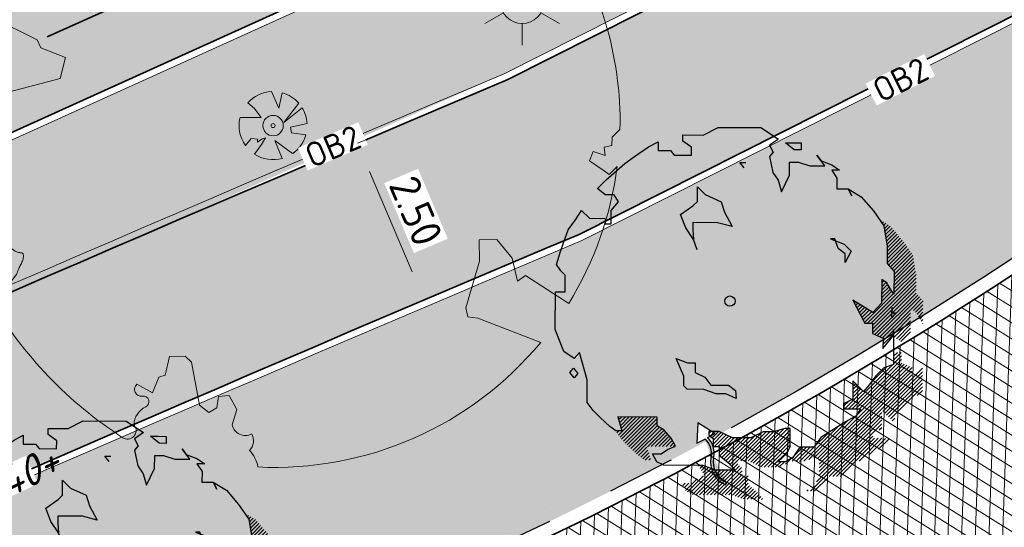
# Model space of a CAD drawing. Header units: metres. Extents: x 195696 to 514079, y 327475 to 328989.
# Tile 80 of 146: x 196008 to 196023, y 327669 to 327677. Entities that reach past the tile are written whole.
import ezdxf
from ezdxf.enums import TextEntityAlignment as Align

# ---------------------------------------------------------------- set-up
doc = ezdxf.new("R2010")
doc.units = ezdxf.units.M
doc.linetypes.add('RI-HWA', pattern=[7.4, 5, -2.4])
doc.linetypes.add('VH-TROTTOIRBAND_180-200', pattern=[20, 10, -2, 2, -2, 2, -2])
for name, color, linetype, lineweight in [('B-WE-GR-BOOM-S', 74, 'Continuous', 18), ('B-WE-OV-ARMATUUR-S-250', 7, 'Continuous', 18), ('bct-bomen', 252, 'Continuous', 9), ('mk-nw-streep 0.10', 7, 'Continuous', 35), ('N-WE-GR-BOOM-S', 74, 'Continuous', 25), ('N-WE-GR-GRAS-A-250', 62, 'Continuous', 18), ('N-WE-RI-HWA_KOLK_INFILTRATIE-S-50', 150, 'Continuous', 25), ('N-WE-RI-HWA_RIOOLLEIDING_PVC_315-G', 150, 'RI-HWA', 35), ('N-WE-VH-GESLOTENVERHARDING-A-200', 252, 'Continuous', 18), ('N-WE-VH-KANTOPSLUITING_OPSLUITBAND-T18', 7, 'Continuous', 18), ('N-WE-VH-KANTOPSLUITING_OPSLUITBAND_100X200-G', 5, 'Continuous', 13), ('N-WE-VH-KANTOPSLUITING_TROTTOIRBAND_180 200_250-G', 6, 'VH-TROTTOIRBAND_180-200', 25), ('N-WE-VH-KANTOPSLUITING_VOORKANTBAND-G', 2, 'Continuous', 35), ('N-WE-VH-KANTVERHARDING-G', 5, 'Continuous', 35), ('N-WE-VH-OPENVERHARDING_BETONSTRAATSTEEN_ROOD-A', 13, 'Continuous', 18), ('N-WE-VH-OPENVERHARDING_STRAATBAKSTEEN_BRUIN-A', 35, 'Continuous', 18), ('N-WE-VH-TEGEL-A', 252, 'Continuous', 18), ('X-XX-AL-M', 6, 'Continuous', 18), ('X-XX-AL-T18', 7, 'Continuous', 18)]:
    doc.layers.add(name, color=color, linetype=linetype, lineweight=lineweight)
doc.styles.add('NLCS-ISO', font='NLCS-ISO.ttf')
doc.styles.add('NLCS-ISO-M200-T18', font='NLCS-ISO.ttf', dxfattribs={"height": 0.36})
doc.styles.add('NLCS-ISO-M250-T18', font='NLCS-ISO.ttf', dxfattribs={"height": 0.45})
doc.styles.add('NLCS-ISO-M250-T18_CURSIEF', font='NLCS-ISO.ttf', dxfattribs={"oblique": 15, "height": 0.45})
doc.styles.get("Standard").update_dxf_attribs({"font": 'arial.ttf'})
doc.dimstyles.new('NLCS-M250-T18-PIJL_L2_H2', dxfattribs={"dimscale": 0.25, "dimtxt": 2.5, "dimasz": 1.8, "dimexe": 2, "dimexo": 2, "dimgap": 0.7, "dimtad": 1, "dimzin": 0, "dimdsep": 46, "dimtxsty": 'NLCS-ISO-M250-T18', "dimcen": 0, "dimdle": 2, "dimclrd": 256, "dimclre": 256, "dimclrt": 7, "dimazin": 0, "dimtfac": 1, "dimtdec": 3, "dimtofl": 0, "dimtmove": 0, "dimatfit": 3, "dimfxl": 2, "dimfxlon": 1, "dimtfillclr": 256, "dimtolj": 1, "dimtzin": 0, "dimlwd": -1, "dimlwe": -1, "dimarcsym": 0})
pattern_1 = [(0, (0, 0), (0.5, 0.5), [0.125, -0.375]), (0, (0.275, 0.3), (0.5, 0.5), [0.125, -0.375]), (90, (0.05, 0.175), (-0.5, 0.5), [0.125, -0.375]), (90, (0.25, 0.35), (-0.5, 0.5), [0.125, -0.375]), (45, (0.1, 0.35), (0, 0.5), [0.125, -0.582106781]), (135, (0.275, 0), (-0.5, 0), [0.125, -0.582106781]), (26.5650512, (0.125, 0.15), (0.5, 2e-10), [0.125, -0.9930339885]), (26.5650512, (0.35, 0.4), (0.5, 2e-10), [0.125, -0.9930339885]), (63.43494882, (0.35, 0), (3e-11, 0.5), [0.125, -0.9930339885]), (63.43494882, (0.125, 0.225), (3e-11, 0.5), [0.125, -0.9930339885]), (63.43494882, (0.3, 0.1), (3e-11, 0.5), [0.125, -0.9930339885]), (116.5650512, (0, 0.275), (-2e-10, 0.5), [0.125, -0.9930339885]), (153.43494882, (0.1, 0.075), (-0.5, 3e-11), [0.125, -0.9930339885])]

# ---------------------------------------------------------------- blocks, each defined once
blk = doc.blocks.new('SGR-BOOM_05')
blk.add_lwpolyline([(0.433, 4.712), (0.441, 4.722), (0.45, 4.731), (0.457, 4.739), (0.465, 4.746), (0.473, 4.754), (0.48, 4.761), (0.487, 4.77), (0.494, 4.779), (0.501, 4.79), (0.508, 4.802), (0.513, 4.817), (0.516, 4.836), (0.517, 4.858), (0.515, 4.885), (0.509, 4.916), (0.475, 5.034, -0.52938), (0.529, 5.099, -0.087139), (2.218, 4.625, -0.372341), (2.284, 4.473), (2.354, 4.119), (2.18, 3.946), (1.992, 3.985), (1.767, 3.817), (1.853, 3.602), (2.086, 3.527), (2.712, 3.671), (2.864, 3.587), (2.85, 3.453), (2.707, 3.365), (2.577, 2.941), (2.743, 2.67), (3.168, 3.347, -0.504641), (3.406, 3.14, 0.331948), (3.544, 2.921, 0.282008), (3.993, 3.004), (3.957, 2.985, -0.512156), (4.163, 2.984, -0.16076), (5.094, -0.056), (4.977, -0.169), (4.976, -0.294), (4.862, -0.315), (4.876, -0.438), (4.698, -0.381), (4.644, -0.519), (4.864, -0.665), (4.933, -0.72), (5.054, -0.599, -0.106371), (4.341, -2.61), (3.705, -2.201), (3.588, -2.282), (3.512, -1.945), (3.286, -1.673), (3.024, -1.676), (3.03, -1.99), (2.83, -2.678), (2.861, -2.809), (3.005, -2.829), (3.93, -3.183, -0.236298), (-0.225, -5.013, 0.159625), (-0.347, -4.77, 0.350802), (-0.315, -4.528, -0.504641), (-0.6, -4.393), (-0.531, -4.17), (-0.647, -3.962), (-0.802, -3.978), (-0.825, -4.144), (-0.942, -4.211), (-1.08, -4.106), (-1.2, -3.475), (-1.291, -3.384), (-1.522, -3.391), (-1.586, -3.665), (-1.68, -3.694), (-1.769, -3.923), (-2.003, -3.798, 0.733583), (-1.918, -3.973, -0.861625), (-1.87, -4.128, 0.279978), (-2.043, -4.393), (-2.036, -4.403, -0.827056), (-2.208, -4.583, -0.116774), (-4.152, -2.556), (-4.114, -2.549), (-4.084, -2.541), (-4.059, -2.531), (-4.039, -2.52), (-4.024, -2.509), (-4.013, -2.498), (-4.004, -2.486), (-3.768, -2.184), (-3.762, -2.173), (-3.758, -2.163), (-3.755, -2.153), (-3.752, -2.143), (-3.748, -2.133), (-3.745, -2.123), (-3.74, -2.111), (-3.735, -2.099), (-3.729, -2.085), (-3.721, -2.071), (-3.713, -2.056), (-3.705, -2.04), (-3.697, -2.024), (-3.689, -2.007), (-3.682, -1.991), (-3.676, -1.975), (-3.671, -1.959), (-3.668, -1.944), (-3.666, -1.929), (-3.665, -1.916), (-3.666, -1.904), (-3.668, -1.893), (-3.671, -1.884), (-3.676, -1.877), (-3.682, -1.872), (-3.69, -1.869), (-3.698, -1.867), (-3.708, -1.866), (-3.718, -1.865), (-3.729, -1.864), (-3.74, -1.863), (-3.752, -1.86), (-3.764, -1.856), (-3.776, -1.85), (-3.788, -1.843), (-3.801, -1.835), (-3.813, -1.826), (-3.826, -1.816), (-3.84, -1.806), (-3.853, -1.796), (-3.866, -1.785), (-3.88, -1.774), (-3.893, -1.762), (-3.907, -1.75), (-4.15, -2.028), (-4.162, -2.015), (-4.173, -2), (-4.183, -1.984), (-4.193, -1.968), (-4.204, -1.951), (-4.219, -1.938), (-4.242, -1.928), (-4.274, -1.924), (-4.319, -1.929), (-4.379, -1.942), (-4.457, -1.967, -0.040997), (-4.791, -1.027), (-4.617, -1.057), (-4.463, -1.156), (-4.38, -1.082), (-4.281, -0.927), (-4.376, -0.782), (-4.323, -0.567), (-4.52, -0.551), (-4.652, -0.423), (-4.892, -0.58, -0.05814), (-4.988, 0.829), (-4.852, 0.802), (-4.298, 0.364), (-4.06, 0.447), (-3.128, 0.693), (-3.049, 1), (-3.409, 1.144), (-3.464, 1.261), (-4.121, 1.584), (-4.136, 1.769), (-4.358, 1.957), (-4.448, 2.14), (-4.297, 2.378), (-3.958, 2.431), (-3.65, 2.633), (-3.646, 2.84), (-3.838, 3.066), (-3.787, 3.162), (-3.863, 3.31, -0.13428), (-1.664, 4.835, -0.541727), (-1.597, 4.783), (-1.608, 4.639), (-1.605, 4.565), (-1.595, 4.508), (-1.579, 4.465), (-1.558, 4.434), (-1.535, 4.41), (-1.511, 4.392), (-1.487, 4.376), (-1.465, 4.359), (-1.446, 4.342), (-1.428, 4.325), (-1.411, 4.309), (-1.395, 4.295), (-1.38, 4.284), (-1.364, 4.276), (-1.347, 4.272), (-1.33, 4.272), (-1.312, 4.277), (-1.292, 4.285), (-1.273, 4.294), (-1.252, 4.305), (-1.232, 4.316), (-1.211, 4.327), (-1.189, 4.336), (-1.168, 4.342), (-1.147, 4.347), (-1.126, 4.35), (-1.105, 4.353), (-1.085, 4.356), (-1.066, 4.36), (-1.048, 4.365), (-1.031, 4.372), (-1.015, 4.382), (-1, 4.394), (-0.986, 4.408), (-0.973, 4.424), (-0.963, 4.324), (-0.94, 4.298), (-0.834, 4.118), (-0.611, 3.996), (-0.927, 4.508), (-0.921, 4.523), (-0.917, 4.539), (-0.915, 4.553), (-0.916, 4.568), (-0.92, 4.583), (-0.927, 4.598), (-0.938, 4.613), (-0.953, 4.629), (-0.972, 4.647), (-0.994, 4.667), (-1.02, 4.691), (-1.05, 4.719), (-1.082, 4.754), (-1.117, 4.795), (-1.199, 4.901, -0.543104), (-1.171, 4.981, -0.046766), (-0.234, 5.117, -0.385168), (-0.182, 5.074), (-0.152, 4.882), (-0.138, 4.822), (-0.121, 4.78), (-0.104, 4.753), (-0.085, 4.737), (-0.066, 4.73), (-0.047, 4.727), (-0.027, 4.726), (-0.009, 4.724), (0.009, 4.72), (0.027, 4.716), (0.044, 4.71), (0.061, 4.704), (0.077, 4.697), (0.093, 4.689), (0.109, 4.682), (0.124, 4.675), (0.139, 4.668), (0.153, 4.66), (0.167, 4.653), (0.18, 4.645), (0.191, 4.638), (0.202, 4.629), (0.211, 4.621), (0.219, 4.611), (0.225, 4.602), (0.231, 4.593), (0.236, 4.584), (0.242, 4.576), (0.247, 4.569), (0.253, 4.564), (0.26, 4.56), (0.269, 4.559), (0.278, 4.56), (0.289, 4.563), (0.3, 4.568), (0.312, 4.574), (0.324, 4.582), (0.336, 4.592), (0.348, 4.603), (0.36, 4.616), (0.371, 4.63), (0.382, 4.644), (0.393, 4.659), (0.404, 4.673), (0.414, 4.687), (0.423, 4.7)], format="xyb", close=True)
blk.add_circle((0, 0), 0.15)
blk = doc.blocks.new('BOOM_3-flat-15-flat-1-flat-1')
at = {"layer": 'bct-bomen', "color": 252, "lineweight": 0}
for p, q in [((0.082, 0.255), (-0.024, 0.499)), ((0.131, 0.483), (0.082, 0.255)), ((-0.373, 0.333), (-0.271, 0.251)), ((0.159, 0.046), (0.377, 0.329)), ((-0.271, 0.251), (-0.177, 0.117)), ((0.426, 0.262), (0.159, 0.046)), ((-0.177, 0.117), (-0.485, 0.121)), ((0.257, -0.021), (0.499, 0.031)), ((0.268, -0.106), (0.257, -0.021)), ((0.481, -0.137), (0.268, -0.106)), ((-0.407, -0.29), (-0.322, -0.19)), ((-0.322, -0.19), (-0.228, -0.199)), ((-0.169, -0.275), (-0.275, -0.417)), ((-0.231, -0.244), (-0.162, -0.195)), ((-0.228, -0.199), (-0.231, -0.244)), ((-0.111, -0.181), (-0.169, -0.275)), ((-0.162, -0.195), (-0.111, -0.181)), ((0.135, -0.481), (0.024, -0.221)), ((0.024, -0.221), (0.287, -0.409)), ((-0.275, -0.417), (-0.275, -0.418))]:
    blk.add_line(p, q, dxfattribs=at)
for major_axis, start_param, end_param in [((-0.354, 0.354), -0.736479, 0.056193), ((0.354, 0.354), 6.215134, 6.804469), ((-0.354, 0.354), 3.989026, 4.478057), ((-0.354, 0.354), 0.541266, 1.405246), ((-0.0212, 0.0212), 3.926991, 10.210176), ((0.354, 0.354), 4.538273, 5.220845), ((-0.354, 0.354), 1.773702, 2.630475)]:
    blk.add_ellipse((0, 0), major_axis=major_axis, ratio=1, start_param=start_param, end_param=end_param, dxfattribs=at)
at = {"layer": 'bct-bomen', "flags": 1}
for tag, p in [('POINTNUMBER', (0, 0)), ('COMMENT', (0, -0.312))]:
    blk.add_attdef(tag, p, '', height=0.25, dxfattribs=at)
blk = doc.blocks.new('Doorsteek water')
h = blk.add_hatch(color=151)
h.dxf.hatch_style = 1
edge = h.paths.add_edge_path()
edge.add_line((-0.025, -0.239), (0.018, -0.239))
edge.add_arc((0.266, -0.137), 0.268, 138.6176, 202.2381, ccw=False)
edge.add_arc((-0.211, 0.27), 0.359, 320.2615, 399.6419)
edge.add_line((0.065, 0.498), (0.034, 0.473))
edge.add_arc((-0.211, 0.27), 0.319, 320.3581, 399.6419, ccw=False)
edge.add_arc((0.266, -0.137), 0.308, 138.7311, 199.2288)
h = blk.add_hatch(color=151)
h.dxf.hatch_style = 1
h.paths.add_polyline_path([(0, -0.498), (0.15, -0.239), (-0.15, -0.239)])
for p, q in [((-0.025, -0.239), (-0.15, -0.239)), ((-0.15, -0.239), (0, -0.498)), ((0, -0.498), (0.15, -0.239)), ((0.15, -0.239), (0.018, -0.239))]:
    blk.add_line(p, q)
blk.add_lwpolyline([(0.065, 0.498), (0.034, 0.473)])
for centre, radius, start, end in [((-0.211, 0.27), 0.319, 320.3581, 39.6419), ((-0.211, 0.27), 0.359, 320.3581, 39.6419), ((0.266, -0.137), 0.308, 138.7311, 199.2288), ((0.266, -0.137), 0.268, 138.7311, 202.2381)]:
    blk.add_arc(centre, radius, start, end)
blk = doc.blocks.new('SGR-BOOM_27')
for p, q in [((-0.788, 4.875), (-0.349, 5.103)), ((-0.349, 5.103), (0.911, 5.094)), ((0.911, 5.094), (1.423, 4.756)), ((-2.39, 4.527), (-2.106, 4.679)), ((-2.106, 4.679), (-2.108, 4.422)), ((-1.381, 4.7), (-1.38, 4.88)), ((-1.126, 4.518), (-1.381, 4.7)), ((-1.38, 4.88), (-0.788, 4.875)), ((1.423, 4.756), (1.164, 4.578)), ((1.883, 4.444), (1.628, 4.651)), ((1.628, 4.651), (1.859, 4.65)), ((1.859, 4.65), (2.091, 4.648)), ((2.091, 4.648), (2.089, 4.442)), ((-2.804, 4.247), (-2.39, 4.527)), ((-2.108, 4.422), (-1.744, 4.419)), ((-1.744, 4.419), (-1.642, 4.29)), ((-1.127, 4.286), (-1.126, 4.518)), ((1.266, 4.371), (1.162, 4.243)), ((1.164, 4.578), (1.266, 4.371)), ((2.089, 4.442), (1.883, 4.444)), ((-3.088, 4.044), (-2.804, 4.247)), ((-1.642, 4.29), (-1.127, 4.286)), ((0.286, 4.07), (0.466, 4.068)), ((0.413, 3.914), (0.286, 4.07)), ((1.162, 4.243), (1.261, 3.78)), ((1.749, 3.699), (1.752, 4.085)), ((1.752, 4.085), (2.009, 4.083)), ((2.009, 4.083), (2.347, 3.977)), ((2.785, 3.974), (2.555, 4.284)), ((2.555, 4.284), (2.68, 4.115)), ((2.68, 4.115), (2.991, 3.998)), ((-3.632, 3.559), (-3.399, 3.763)), ((-3.399, 3.763), (-3.088, 4.044)), ((1.261, 3.78), (1.414, 3.547)), ((2.347, 3.977), (2.785, 3.974)), ((3.221, 3.842), (2.989, 3.844)), ((2.989, 3.844), (3.142, 3.611)), ((2.991, 3.998), (3.221, 3.842)), ((-3.891, 3.304), (-3.632, 3.559)), ((1.414, 3.547), (1.514, 3.212)), ((1.514, 3.212), (1.749, 3.699)), ((3.142, 3.611), (3.14, 3.302)), ((-3.661, 3.122), (-3.891, 3.304)), ((-0.957, 2.922), (-0.954, 3.359)), ((-0.954, 3.359), (-0.724, 3.126)), ((3.14, 3.302), (3.474, 3.3)), ((3.474, 3.3), (3.858, 3.066)), ((3.575, 3.093), (3.474, 3.3)), ((3.474, 3.3), (3.575, 3.093)), ((-3.404, 3.12), (-3.661, 3.122)), ((-3.485, 2.657), (-3.277, 2.913)), ((-3.277, 2.913), (-3.404, 3.12)), ((-1.087, 2.794), (-0.957, 2.922)), ((-0.724, 3.126), (-0.263, 2.916)), ((-0.263, 2.916), (-0.162, 2.607)), ((3.858, 3.066), (4.215, 2.651)), ((-4.541, 2.382), (-4.359, 2.664)), ((-4.359, 2.664), (-4.129, 2.431)), ((-3.487, 2.272), (-3.485, 2.657)), ((-1.449, 2.539), (-1.087, 2.794)), ((-0.162, 2.607), (0.066, 2.189)), ((4.215, 2.651), (4.521, 2.212)), ((-4.749, 2.097), (-4.541, 2.382)), ((-4.129, 2.431), (-3.666, 2.427)), ((-3.666, 2.427), (-3.667, 2.273)), ((-1.298, 2.148), (-1.449, 2.539)), ((4.424, 2.351), (4.439, 2.366)), ((4.468, 2.287), (4.507, 2.325)), ((-4.88, 1.738), (-4.749, 2.097)), ((-3.667, 2.273), (-3.487, 2.272)), ((-1.069, 1.812), (-1.298, 2.148)), ((-1.091, 2.305), (-1.092, 2.095)), ((-1.092, 2.095), (-1.069, 1.812)), ((-0.37, 2.3), (-1.091, 2.305)), ((0.066, 2.189), (-0.37, 2.3)), ((4.51, 2.219), (4.574, 2.284)), ((4.521, 2.212), (4.619, 1.615)), ((4.526, 2.127), (4.642, 2.243)), ((4.543, 2.035), (4.71, 2.201)), ((4.56, 1.943), (4.76, 2.143)), ((4.576, 1.85), (4.81, 2.084)), ((4.593, 1.758), (4.861, 2.026)), ((-4.986, 1.43), (-4.88, 1.738)), ((-0.968, 1.503), (-1.069, 1.812)), ((2.949, 1.833), (3.359, 1.676)), ((3.077, 1.832), (2.949, 1.833)), ((3.178, 1.549), (3.077, 1.832)), ((4.61, 1.666), (4.911, 1.967)), ((4.617, 1.347), (5.062, 1.792)), ((4.618, 1.456), (5.012, 1.85)), ((4.619, 1.566), (4.961, 1.909)), ((3.383, 1.393), (3.178, 1.549)), ((3.359, 1.676), (3.563, 1.469)), ((3.563, 1.469), (3.381, 1.136)), ((4.615, 1.127), (5.152, 1.664)), ((4.619, 1.615), (4.615, 1.101)), ((4.616, 1.237), (5.107, 1.728)), ((4.654, 1.057), (5.197, 1.6)), ((4.704, 0.999), (5.241, 1.536)), ((4.755, 0.941), (5.286, 1.471)), ((-5.091, 1.07), (-4.986, 1.43)), ((3.381, 1.136), (3.383, 1.393)), ((4.806, 0.883), (5.33, 1.407)), ((4.818, 0.677), (5.388, 1.247)), ((4.819, 0.786), (5.373, 1.341)), ((-4.964, 0.889), (-5.091, 1.07)), ((-4.836, 0.76), (-4.964, 0.889)), ((4.615, 1.101), (4.819, 0.868)), ((4.814, 0.238), (5.45, 0.873)), ((4.819, 0.868), (4.814, 0.199)), ((4.815, 0.348), (5.434, 0.967)), ((4.816, 0.457), (5.419, 1.06)), ((4.817, 0.567), (5.404, 1.154)), ((-4.84, 0.271), (-4.836, 0.76)), ((4.041, -0.644), (5.465, 0.78)), ((4.149, -0.645), (5.469, 0.675)), ((4.457, 0.639), (4.452, -0.056)), ((4.611, 0.535), (4.457, 0.639)), ((4.457, 0.533), (4.52, 0.596)), ((4.188, -0.932), (5.467, 0.346)), ((4.189, -0.823), (5.468, 0.456)), ((4.19, -0.713), (5.469, 0.565)), ((4.453, 0.094), (4.713, 0.354)), ((4.454, 0.204), (4.673, 0.423)), ((4.455, 0.314), (4.634, 0.493)), ((4.456, 0.423), (4.585, 0.553)), ((4.712, 0.354), (4.611, 0.535)), ((4.814, 0.199), (4.712, 0.354)), ((-5.131, -0.833), (-5.123, 0.273)), ((-5.123, 0.273), (-4.84, 0.271)), ((3.604, 0.028), (3.959, -0.644)), ((4.193, -0.337), (3.604, 0.028)), ((3.611, 0.014), (3.617, 0.02)), ((3.95, -0.627), (4.799, 0.222)), ((4.25, -0.98), (5.466, 0.237)), ((4.326, -1.013), (5.517, 0.179)), ((4.402, -1.045), (5.568, 0.121)), ((4.452, -0.015), (4.756, 0.288)), ((5.322, -0.234), (5.619, 0.063)), ((5.387, -0.278), (5.67, 0.005)), ((3.649, -0.057), (3.684, -0.022)), ((3.686, -0.128), (3.751, -0.063)), ((3.724, -0.199), (3.818, -0.105)), ((3.762, -0.271), (3.886, -0.147)), ((3.799, -0.342), (3.953, -0.188)), ((3.837, -0.413), (4.02, -0.23)), ((3.875, -0.484), (4.087, -0.271)), ((4.452, -0.056), (4.193, -0.337)), ((4.479, -1.078), (5.308, -0.248)), ((4.76, -0.187), (4.759, -0.341)), ((4.759, -0.341), (4.76, -0.187)), ((5.452, -0.322), (5.669, -0.105)), ((5.495, -0.388), (5.668, -0.214)), ((3.912, -0.555), (4.155, -0.313)), ((4.758, -0.495), (4.759, -0.341)), ((4.862, -0.342), (4.758, -0.495)), ((4.759, -0.341), (4.862, -0.342)), ((4.805, -0.968), (5.306, -0.467)), ((4.806, -0.859), (5.307, -0.358)), ((4.82, -1.062), (5.306, -0.577)), ((5.534, -0.458), (5.668, -0.324)), ((5.574, -0.526), (5.667, -0.434)), ((5.617, -0.592), (5.666, -0.543)), ((-4.879, -1.478), (-5.131, -0.833)), ((3.959, -0.644), (4.191, -0.645)), ((4.191, -0.645), (4.188, -0.954)), ((4.495, -1.17), (4.806, -0.859)), ((4.806, -0.83), (4.799, -1.859)), ((4.805, -1.01), (4.806, -0.83)), ((4.888, -1.104), (5.305, -0.687)), ((4.955, -1.145), (5.304, -0.796)), ((5.66, -0.658), (5.665, -0.653)), ((4.188, -0.954), (4.496, -1.085)), ((4.494, -1.279), (4.805, -0.968)), ((4.494, -1.394), (4.805, -1.01)), ((4.496, -1.085), (4.494, -1.394)), ((5.022, -1.187), (5.303, -0.906)), ((-4.572, -1.686), (-4.879, -1.478)), ((-4.416, -1.507), (-4.572, -1.686)), ((-4.191, -2.31), (-4.416, -1.507)), ((-1.356, -2.203), (-1.584, -1.682)), ((-1.584, -1.682), (-1.25, -1.814)), ((3.588, -3.166), (5.04, -1.714)), ((4.799, -1.846), (5.041, -1.604)), ((4.803, -1.733), (5.027, -1.509)), ((4.806, -1.621), (4.919, -1.508)), ((4.81, -1.508), (4.811, -1.507)), ((-4.703, -2.096), (-4.6, -1.969)), ((-4.6, -1.969), (-4.472, -2.128)), ((-1.25, -1.814), (-1.019, -1.815)), ((-1.019, -1.815), (-1.021, -2.098)), ((2.465, -4.615), (5.196, -1.884)), ((2.579, -4.61), (5.272, -1.917)), ((2.619, -5.006), (5.655, -1.969)), ((2.621, -4.677), (5.347, -1.951)), ((3.48, -3.165), (4.779, -1.866)), ((3.696, -3.167), (5.043, -1.819)), ((3.804, -3.168), (5.119, -1.852)), ((4.133, -2.403), (4.61, -1.926)), ((4.515, -1.96), (4.282, -2.194)), ((4.799, -1.859), (4.515, -1.96)), ((-4.576, -2.256), (-4.703, -2.096)), ((-4.472, -2.128), (-4.576, -2.256)), ((-4.196, -2.979), (-4.191, -2.31)), ((-1.358, -2.486), (-1.356, -2.203)), ((-1.021, -2.098), (-0.739, -2.233)), ((-0.739, -2.233), (-0.56, -2.466)), ((2.62, -4.786), (5.346, -2.061)), ((2.62, -4.896), (5.345, -2.17)), ((4.282, -2.194), (4.1, -2.45)), ((4.494, -3.239), (5.655, -2.079)), ((4.548, -3.294), (5.654, -2.188)), ((4.602, -3.349), (5.653, -2.298)), ((-1.256, -2.59), (-1.358, -2.486)), ((-0.767, -2.593), (-1.256, -2.59)), ((-0.408, -2.724), (-0.767, -2.593)), ((-0.56, -2.466), (-0.046, -2.47)), ((-0.046, -2.47), (0.159, -2.626)), ((3.612, -2.343), (3.608, -2.883)), ((3.608, -2.819), (3.846, -2.581)), ((3.609, -2.709), (3.792, -2.526)), ((3.61, -2.599), (3.738, -2.471)), ((3.611, -2.49), (3.684, -2.416)), ((3.74, -2.473), (3.612, -2.343)), ((3.612, -2.38), (3.63, -2.362)), ((3.918, -2.654), (3.74, -2.473)), ((4.1, -2.45), (3.918, -2.654)), ((4.656, -3.403), (5.652, -2.408)), ((4.711, -3.458), (5.651, -2.517)), ((-0.125, -2.727), (-0.408, -2.724)), ((0.183, -2.858), (-0.125, -2.727)), ((0.159, -2.626), (0.183, -2.858)), ((3.608, -2.883), (3.35, -3.01)), ((3.372, -3.164), (3.9, -2.636)), ((5.503, -2.775), (5.65, -2.627)), ((-4.017, -3.212), (-4.196, -2.979)), ((3.349, -3.078), (3.482, -2.945)), ((3.35, -3.01), (3.349, -3.164)), ((3.349, -3.164), (3.837, -3.168)), ((3.837, -3.168), (3.707, -3.373)), ((-3.813, -3.419), (-4.017, -3.212)), ((-3.532, -3.679), (-3.813, -3.419)), ((-2.137, -3.406), (-3.298, -3.397)), ((-3.298, -3.397), (-3.173, -3.81)), ((-3.295, -3.408), (-3.284, -3.397)), ((-3.275, -3.933), (-2.744, -3.402)), ((-3.27, -3.492), (-3.176, -3.398)), ((-3.244, -3.575), (-3.068, -3.399)), ((-3.228, -3.995), (-2.636, -3.402)), ((-3.219, -3.659), (-2.96, -3.4)), ((-3.193, -3.742), (-2.852, -3.401)), ((-3.181, -4.056), (-2.528, -3.403)), ((-3.129, -4.113), (-2.42, -3.404)), ((-3.075, -4.168), (-2.312, -3.405)), ((-3.021, -4.223), (-2.204, -3.406)), ((-2.967, -4.278), (-2.137, -3.448)), ((-2.139, -3.663), (-2.137, -3.406)), ((2.538, -5.304), (4.462, -3.381)), ((2.618, -5.115), (4.462, -3.271)), ((3.707, -3.373), (3.397, -3.55)), ((4.765, -3.513), (4.844, -3.434)), ((-3.353, -3.809), (-3.532, -3.679)), ((-2.911, -4.33), (-2.138, -3.557)), ((-2.854, -4.383), (-2.136, -3.665)), ((-2.797, -4.435), (-2.07, -3.707)), ((-2.741, -4.487), (-2.003, -3.749)), ((-1.934, -3.793), (-2.139, -3.663)), ((0.609, -4.729), (1.587, -3.752)), ((0.683, -4.764), (1.704, -3.743)), ((1.616, -3.743), (1.281, -3.843)), ((1.771, -3.744), (1.616, -3.743)), ((1.767, -4.284), (1.771, -3.744)), ((2.165, -4.697), (3.166, -3.697)), ((2.321, -4.651), (3.453, -3.518)), ((2.368, -5.583), (4.461, -3.49)), ((3.397, -3.55), (2.673, -4.008)), ((2.91, -5.15), (4.46, -3.6)), ((4.386, -3.783), (4.459, -3.71)), ((-3.173, -3.81), (-3.353, -3.809)), ((-3.323, -3.871), (-3.26, -3.809)), ((-2.421, -4.276), (-1.937, -3.792)), ((-2.311, -4.275), (-1.885, -3.849)), ((-2.201, -4.274), (-1.834, -3.907)), ((-2.091, -4.273), (-1.783, -3.965)), ((-1.981, -4.271), (-1.733, -4.023)), ((-1.73, -4.026), (-1.934, -3.793)), ((-1.603, -4.259), (-1.73, -4.026)), ((-0.623, -3.893), (-0.559, -3.829)), ((-0.622, -3.829), (-0.623, -3.932)), ((-0.623, -3.932), (-0.495, -4.036)), ((-0.313, -3.831), (-0.622, -3.829)), ((-0.584, -3.963), (-0.451, -3.83)), ((-0.524, -4.012), (-0.349, -3.837)), ((-0.495, -4.036), (-0.497, -4.267)), ((-0.496, -4.202), (-0.196, -3.902)), ((-0.495, -4.092), (-0.273, -3.87)), ((-0.453, -4.268), (-0.12, -3.934)), ((-0.345, -4.268), (-0.043, -3.966)), ((-0.318, -4.459), (0.126, -4.015)), ((-0.317, -4.35), (0.034, -3.999)), ((0.071, -4.014), (-0.313, -3.831)), ((-0.295, -4.545), (0.234, -4.015)), ((-0.236, -4.595), (0.343, -4.016)), ((-0.176, -4.644), (0.451, -4.017)), ((-0.117, -4.693), (0.559, -4.018)), ((-0.057, -4.743), (0.721, -3.964)), ((-0.004, -4.798), (0.935, -3.86)), ((0.046, -4.857), (1.061, -3.842)), ((0.611, -4.018), (0.071, -4.014)), ((0.318, -4.693), (1.17, -3.842)), ((0.427, -4.694), (1.278, -3.843)), ((0.535, -4.695), (1.431, -3.798)), ((0.973, -3.841), (0.611, -4.018)), ((0.757, -4.799), (1.77, -3.786)), ((0.831, -4.835), (1.77, -3.895)), ((0.904, -4.87), (1.769, -4.005)), ((1.281, -3.843), (0.973, -3.841)), ((2.673, -4.008), (2.466, -4.289)), ((2.469, -4.284), (2.87, -3.884)), ((3.018, -5.151), (4.2, -3.969)), ((3.126, -5.152), (4.249, -4.028)), ((3.234, -5.153), (4.357, -4.029)), ((3.794, -4.701), (4.465, -4.03)), ((4.09, -4.514), (4.573, -4.031)), ((4.367, -4.346), (4.681, -4.032)), ((-2.684, -4.539), (-2.438, -4.293)), ((-1.871, -4.27), (-1.693, -4.093)), ((-1.835, -4.36), (-1.603, -4.259)), ((-1.761, -4.269), (-1.655, -4.163)), ((-1.651, -4.268), (-1.617, -4.234)), ((-0.497, -4.267), (-0.317, -4.269)), ((-0.317, -4.269), (-0.319, -4.526)), ((1.004, -4.879), (1.768, -4.115)), ((1.112, -4.879), (1.767, -4.224)), ((1.662, -4.489), (1.767, -4.284)), ((1.831, -4.705), (2.248, -4.288)), ((2.05, -4.286), (1.842, -4.593)), ((1.858, -4.569), (2.14, -4.287)), ((1.939, -4.706), (2.356, -4.289)), ((2.047, -4.706), (2.464, -4.289)), ((2.466, -4.289), (2.05, -4.286)), ((-2.622, -4.586), (-2.412, -4.376)), ((-2.558, -4.631), (-2.387, -4.46)), ((-2.491, -4.672), (-2.362, -4.543)), ((-2.383, -4.673), (-2.336, -4.627)), ((-2.278, -4.485), (-2.016, -4.487)), ((-2.146, -4.718), (-2.278, -4.485)), ((-2.016, -4.487), (-1.835, -4.36)), ((-0.319, -4.526), (-0.037, -4.759)), ((1.22, -4.88), (1.715, -4.385)), ((1.403, -4.719), (1.662, -4.489)), ((1.842, -4.593), (1.635, -4.72)), ((1.636, -4.791), (1.821, -4.606)), ((-1.941, -4.822), (-2.146, -4.718)), ((-0.784, -4.831), (-1.941, -4.822)), ((-0.922, -4.845), (-0.907, -4.83)), ((-0.881, -4.913), (-0.799, -4.831)), ((-0.839, -4.98), (-0.715, -4.856)), ((-0.798, -5.048), (-0.635, -4.885)), ((-0.425, -4.962), (-0.784, -4.831)), ((-0.756, -5.115), (-0.556, -4.914)), ((-0.569, -5.69), (0.282, -4.839)), ((-0.461, -5.691), (0.342, -4.888)), ((-0.037, -4.759), (0.141, -4.966)), ((0.097, -4.915), (0.228, -4.784)), ((1.328, -4.881), (1.49, -4.719)), ((1.635, -4.72), (1.403, -4.719)), ((1.436, -4.882), (1.598, -4.72)), ((-1.247, -5.606), (-0.773, -5.132)), ((-1.175, -5.643), (-0.476, -4.944)), ((-1.103, -5.68), (-0.386, -4.963)), ((-1.001, -5.687), (-0.278, -4.963)), ((-0.893, -5.688), (-0.17, -4.964)), ((-0.785, -5.688), (-0.062, -4.965)), ((-0.677, -5.689), (0.046, -4.966)), ((0.141, -4.966), (-0.425, -4.962)), ((-0.353, -5.692), (0.355, -4.983)), ((-0.245, -5.692), (0.355, -5.093)), ((-0.137, -5.693), (0.425, -5.132)), ((-0.029, -5.694), (0.533, -5.132)), ((2.476, -5.584), (2.881, -5.178)), ((-1.426, -5.35), (-1.426, -5.349)), ((-1.387, -5.419), (-1.318, -5.35)), ((-1.348, -5.489), (-1.21, -5.351)), ((-1.309, -5.558), (-0.966, -5.216)), ((0.076, -5.698), (0.533, -5.24)), ((0.156, -5.727), (0.533, -5.35)), ((0.235, -5.756), (0.57, -5.421)), ((0.315, -5.785), (0.63, -5.471)), ((0.399, -5.811), (0.689, -5.52)), ((0.504, -5.814), (0.749, -5.569)), ((0.609, -5.818), (0.808, -5.619)), ((0.715, -5.821), (0.859, -5.676)), ((0.82, -5.825), (0.91, -5.735)), ((2.26, -5.583), (2.301, -5.541)), ((0.925, -5.828), (0.96, -5.793))]:
    blk.add_line(p, q)
blk.add_circle((0, 0), 0.15)
blk = doc.blocks.new('SOV-ARMATUUR-SO')
for p, q in [((0, 1.266), (0, 2.531)), ((-1.096, 0.633), (-2.192, 1.266)), ((1.096, 0.633), (2.192, 1.266)), ((-1.096, -0.633), (-2.192, -1.266)), ((1.096, -0.633), (2.192, -1.266)), ((0, -1.266), (0, -2.531))]:
    blk.add_line(p, q)
blk.add_circle((0, 0), 1.266)
at = {"style": 'NLCS-ISO'}
blk.add_attdef('TYPE', text='', height=1.75, dxfattribs=at).set_placement((0.105, 3.817), align=Align.MIDDLE_CENTER)
blk = doc.blocks.new('OB2')
at = {"layer": 'N-WE-VH-KANTOPSLUITING_OPSLUITBAND-T18', "insert": (0, 0), "char_height": 0.36, "attachment_point": 5, "style": 'NLCS-ISO-M200-T18', "bg_fill": 3, "box_fill_scale": 1, "bg_fill_color": 256, "bg_fill_transparency": 0}
blk.add_mtext_dynamic_manual_height_columns('OB2', width=0.96224, gutter_width=12.5, heights=[0], dxfattribs=at)
blk = doc.blocks.new('*D405')
at = {"layer": 'defpoints', "color": 0, "transparency": 16777216}
for p in [(196013.426, 327674.876), (196013.426, 327674.876), (196014.405, 327672.576)]:
    blk.add_point(p, dxfattribs=at)
at = {"layer": 'X-XX-AL-M', "transparency": 16777216}
for p, q in [((196013.426, 327674.876), (196013.886, 327675.072)), ((196014.229, 327672.99), (196013.602, 327674.462)), ((196014.405, 327672.576), (196014.865, 327672.771))]:
    blk.add_line(p, q, dxfattribs=at)
for points in [[(196013.671, 327674.492), (196013.533, 327674.433), (196013.426, 327674.876)], [(196014.298, 327673.019), (196014.16, 327672.96), (196014.405, 327672.576)]]:
    blk.add_solid(points, dxfattribs=at)
at = {"layer": 'X-XX-AL-M', "color": 7, "transparency": 16777216, "insert": (196014.284, 327673.883), "char_height": 0.45, "attachment_point": 5, "rotation": 293.0426, "style": 'NLCS-ISO-M250-T18', "bg_fill": 3, "box_fill_scale": 1.1, "bg_fill_color": 256, "bg_fill_true_color": 13158600, "bg_fill_transparency": 0}
blk.add_mtext('\\A1;2.50', dxfattribs=at)

msp = doc.modelspace()

# ---------------------------------------------------------------- hatches: boundary and pattern name
at = {"layer": 'mk-nw-streep 0.10', "lineweight": 0}
h = msp.add_hatch(color=256, dxfattribs=at)
h.dxf.hatch_style = 1
h.paths.add_polyline_path([(196029.332, 327671.858, -0.921137), (196028.81, 327672.707, -0.035356), (196021.212, 327668.065), (196021.369, 327667.808), (196024.236, 327669.222, 0.009706)])
at = {"layer": 'N-WE-GR-GRAS-A-250', "lineweight": 0}
h = msp.add_hatch(dxfattribs=at)
h.set_pattern_fill('AGR-GRAS_02-SO', color=256, scale=0.05, pattern_type=2)
h.set_pattern_definition(pattern_1)
edge = h.paths.add_edge_path()
edge.add_arc((195982.867, 327661.55), 1.655, 104.7225, 116.9792)
edge.add_line((195982.117, 327663.025), (195982.84, 327661.39))
edge.add_line((195982.84, 327661.39), (195984.918, 327662.21))
edge.add_arc((196332.581, 326924.586), 815.45, 112.875636, 115.235885, ccw=False)
edge.add_line((196015.59, 327675.902), (196022.644, 327679.463))
edge.add_arc((196013.676, 327697.227), 19.9, 296.7845, 308.1944)
edge.add_arc((196025.734, 327681.902), 0.4, 308.1944, 449.1843)
edge.add_arc((196025.67, 327677.403), 4.9, 89.1843, 113.9682)
edge.add_line((196023.679, 327681.88), (196021.589, 327680.951))
edge.add_line((196021.589, 327680.951), (196015.946, 327678.37))
edge.add_line((196015.946, 327678.37), (195982.447, 327663.15))
h = msp.add_hatch(dxfattribs=at)
h.set_pattern_fill('AGR-GRAS_02-SO', color=256, scale=0.05, pattern_type=2)
h.set_pattern_definition(pattern_1)
edge = h.paths.add_edge_path()
edge.add_arc((196013.683, 327697.219), 22.59, 296.7813, 310.2958)
edge.add_arc((196027.492, 327679.18), 1.139, 40.2983, 45.3342, ccw=False)
edge.add_arc((196013.744, 327697.154), 22.6, 310.2954, 312.8159)
edge.add_line((196029.104, 327680.576), (196029.104, 327680.576))
edge.add_arc((196029.309, 327680.357), 0.3, 64.6133, 133.1005, ccw=False)
edge.add_line((196029.438, 327680.628), (196031.082, 327679.848))
edge.add_line((196031.082, 327679.848), (196030.867, 327679.668))
edge.add_line((196030.867, 327679.668), (196031.06, 327679.438))
edge.add_line((196031.06, 327679.438), (196029.478, 327678.07))
edge.add_arc((195990.175, 327723.141), 59.8, 294.63777, 311.08963, ccw=False)
edge.add_line((196015.105, 327668.785), (195985.977, 327655.426))
edge.add_line((195985.977, 327655.426), (195985.852, 327655.698))
edge.add_line((195985.852, 327655.698), (195985.579, 327655.573))
edge.add_line((195985.579, 327655.573), (195984.071, 327658.861))
edge.add_line((195984.071, 327658.861), (195985, 327659.232))
edge.add_line((195985, 327659.232), (195984.963, 327659.325))
edge.add_line((195984.963, 327659.325), (195985.993, 327659.731))
edge.add_arc((196331.933, 326926.023), 811.173, 112.866885, 115.243681, ccw=False)
edge.add_line((196016.718, 327673.447), (196023.862, 327677.053))
at = {"layer": 'N-WE-VH-GESLOTENVERHARDING-A-200', "lineweight": 0}
h = msp.add_hatch(dxfattribs=at)
h.set_pattern_fill('AVH-GESLOTEN-SOD', color=256, scale=0.1, angle=28, pattern_type=2)
h.set_pattern_definition([(88, (0, 0), (-0.1998781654, 0.00697989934), []), (148, (0, 0), (-0.10598385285, -0.16960961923), [])])
edge = h.paths.add_edge_path()
edge.add_arc((196043.198, 327406.41), 243.7, 114.63777, 117.76947)
edge.add_arc((195952.95, 327577.801), 50, 117.7695, 133.4711)
edge.add_arc((195884.151, 327650.374), 50, 306.4913, 313.4711, ccw=False)
edge.add_line((195913.886, 327610.176), (195909.243, 327617.493))
edge.add_arc((196043.195, 327406.415), 249.994, 114.63775, 122.39971, ccw=False)
edge.add_line((195938.978, 327633.65), (196015.188, 327668.603))
edge.add_arc((195990.175, 327723.141), 60, 294.63777, 307.6955)
edge.add_line((196026.863, 327675.664), (196030.342, 327668.728))
edge.add_line((196030.342, 327668.728), (196027.017, 327667.107))
edge.add_line((196027.017, 327667.107), (196016.113, 327662.096))
edge.add_line((196016.113, 327662.096), (195941.604, 327627.924))
at = {"layer": 'N-WE-VH-OPENVERHARDING_BETONSTRAATSTEEN_ROOD-A', "lineweight": 0}
h = msp.add_hatch(dxfattribs=at)
h.set_pattern_fill('AVH-BSS_KEIFORMAAT_KEPER', color=256, scale=2, angle=23.8672, pattern_type=2)
h.set_pattern_definition([(23.86716, (195982.79325, 327661.24828), (0.1070724, 0.2770117), [0.63, -0.21]), (293.86716, (195982.62331, 327661.63236), (0.1070724, 0.2770117), [0.63, -0.21])])
edge = h.paths.add_edge_path()
edge.add_line((195984.957, 327662.118), (195982.939, 327661.322))
edge.add_line((195982.939, 327661.322), (195982.793, 327661.248))
edge.add_line((195982.793, 327661.248), (195983.8, 327658.974))
edge.add_line((195983.8, 327658.974), (195985.95, 327659.822))
edge.add_arc((196332.353, 326925.084), 812.302, 112.86843, 115.242215, ccw=False)
edge.add_line((196016.679, 327673.539), (196023.817, 327677.142))
edge.add_arc((196013.677, 327697.228), 22.5, 296.7845, 312.8169)
edge.add_arc((196029.309, 327680.357), 0.5, 129.3027, 132.8169, ccw=False)
edge.add_line((196028.993, 327680.744), (196028.993, 327680.745))
edge.add_line((196028.993, 327680.745), (196026.885, 327682.197))
edge.add_line((196026.885, 327682.197), (196026.867, 327682.194))
edge.add_arc((196013.676, 327697.227), 20, 296.7845, 311.2649, ccw=False)
edge.add_line((196022.689, 327679.373), (196015.629, 327675.809))
edge.add_arc((196332.353, 326925.084), 814.802, 112.874445, 115.23651)
h = msp.add_hatch(dxfattribs=at)
h.set_pattern_fill('AVH-BSS_KEIFORMAAT_KEPER', color=256, scale=2, angle=24.677, pattern_type=2)
h.set_pattern_definition([(24.67705, (195933.74657, 327618.6087), (0.1031462, 0.2784975), [0.63, -0.21]), (294.67705, (195933.57121, 327618.99034), (0.1031462, 0.2784975), [0.63, -0.21])])
edge = h.paths.add_edge_path()
edge.add_arc((196036.723, 327687.887), 20, 294.3331, 295.3437)
edge.add_line((196045.284, 327669.812), (196050.815, 327672.431))
edge.add_line((196050.815, 327672.431), (196049.83, 327674.608))
edge.add_line((196049.83, 327674.608), (196041.305, 327670.753))
edge.add_line((196041.305, 327670.753), (196015.608, 327659.019))
edge.add_line((196015.608, 327659.019), (196009.288, 327656.119))
edge.add_line((196009.288, 327656.119), (195990.811, 327647.634))
edge.add_line((195990.811, 327647.634), (195989.021, 327646.812))
edge.add_line((195989.021, 327646.812), (195984.657, 327644.907))
edge.add_line((195984.657, 327644.907), (195985.694, 327642.631))
edge.add_line((195985.694, 327642.631), (195990.181, 327644.594))
edge.add_line((195990.181, 327644.594), (196015.801, 327656.358))
edge.add_line((196015.801, 327656.358), (196042.339, 327668.477))
edge.add_line((196042.339, 327668.477), (196044.964, 327669.664))
at = {"layer": 'N-WE-VH-OPENVERHARDING_STRAATBAKSTEEN_BRUIN-A', "lineweight": 0}
h = msp.add_hatch(dxfattribs=at)
h.set_pattern_fill('AVH-SBS_KEIFORMAAT_KEPER', color=256, angle=295, pattern_type=2)
h.set_pattern_definition([(340, (0, 0), (0.12817127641, 0.059767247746), [0.3, -0.1]), (70, (-0.0342, -0.09397), (-0.12817127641, -0.059767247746), [0.3, -0.1]), (295, (0.07687, -0.08119), (0.123852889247, -0.098287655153), [0, -0.28284271])])
edge = h.paths.add_edge_path()
edge.add_line((195976.122, 327664.054), (195977.267, 327660.99))
edge.add_line((195977.267, 327660.99), (195981.984, 327663.077))
edge.add_line((195981.984, 327663.077), (195982.079, 327662.862))
edge.add_arc((195982.504, 327662.879), 0.425, 106.2707, 182.3647, ccw=False)
edge.add_line((195982.385, 327663.287), (195979.914, 327667.349))
edge.add_line((195979.914, 327667.349), (195975.545, 327665.42))
edge.add_arc((195958.86, 327657.562), 18.442, 20.6096, 25.2171, ccw=False)
h.paths.add_polyline_path([(195977.326, 327660.857), (195977.267, 327660.99), (195977.318, 327660.854)])
edge = h.paths.add_edge_path()
edge.add_line((195986.172, 327670.183), (195981.614, 327668.126))
edge.add_line((195981.614, 327668.126), (195980.118, 327667.451))
edge.add_arc((195979.925, 327667.868), 0.46, 264.0151, 294.8324, ccw=False)
edge.add_line((195979.877, 327667.411), (195982.385, 327663.287))
edge.add_line((195982.385, 327663.287), (196015.905, 327678.461))
edge.add_line((196015.905, 327678.461), (196023.629, 327681.994))
edge.add_line((196023.629, 327681.994), (196023.452, 327682.386))
edge.add_line((196023.452, 327682.386), (196026.917, 327683.943))
edge.add_line((196026.917, 327683.943), (196025.367, 327687.404))
edge.add_line((196025.367, 327687.404), (196023.516, 327686.511))
edge.add_line((196023.516, 327686.511), (196023.282, 327686.931))
edge.add_line((196023.282, 327686.931), (196013.78, 327682.643))
edge.add_line((196013.78, 327682.643), (196009.223, 327680.586))
edge.add_line((196009.223, 327680.586), (195995.443, 327674.367))
edge.add_line((195995.443, 327674.367), (195990.885, 327672.31))
edge.add_line((195990.885, 327672.31), (195986.172, 327670.183))
at = {"layer": 'N-WE-VH-TEGEL-A', "lineweight": 0}
h = msp.add_hatch(dxfattribs=at)
h.set_pattern_fill('AVH-TEGEL_300X300_HALFST', color=256, angle=24.4827, pattern_type=2)
h.set_pattern_definition([(24.48272, (196016.60002, 327654.61255), (0.21086305, 0.2608386), [0.3, -0.3]), (114.4827, (196016.60002, 327654.61255), (-0.2730259, -0.1243257), [])])
edge = h.paths.add_edge_path()
edge.add_line((196053.084, 327673.374), (196045.335, 327669.703))
edge.add_arc((196036.723, 327687.887), 20.12, 294.3331, 295.3437, ccw=False)
edge.add_line((196045.013, 327669.554), (196042.388, 327668.367))
edge.add_line((196042.388, 327668.367), (196015.851, 327656.249))
edge.add_line((196015.851, 327656.249), (196015.789, 327656.221))
edge.add_line((196015.789, 327656.221), (196016.538, 327654.584))
edge.add_line((196016.538, 327654.584), (196016.6, 327654.613))
edge.add_line((196016.6, 327654.613), (196043.133, 327666.729))
edge.add_line((196043.133, 327666.729), (196053.892, 327671.594))
edge.add_line((196053.892, 327671.594), (196053.084, 327673.374))

# ---------------------------------------------------------------- linework, layer by layer
at = {"layer": 'mk-nw-streep 0.10', "const_width": 0.1, "flags": 128}
msp.add_lwpolyline([(196012.95, 327664.281), (196021.211, 327668.069, 0.035802), (196028.81, 327672.707)], format="xyb", dxfattribs=at)
at = {"layer": 'N-WE-RI-HWA_RIOOLLEIDING_PVC_315-G', "elevation": 84.45, "flags": 128}
msp.add_lwpolyline([(196020.17, 327681.544), (195977.552, 327662.288)], dxfattribs=at)
at = {"layer": 'N-WE-VH-KANTOPSLUITING_OPSLUITBAND_100X200-G', "flags": 128}
msp.add_lwpolyline([(195984.963, 327659.325), (195985.99, 327659.73, -0.01036), (196016.721, 327673.448), (196023.862, 327677.053, 0.059009), (196028.292, 327679.99, 0.059009)], format="xyb", dxfattribs=at)
at = {"layer": 'N-WE-VH-KANTOPSLUITING_TROTTOIRBAND_180 200_250-G', "ltscale": 0.5, "flags": 128}
msp.add_lwpolyline([(196031.06, 327679.438, 0.002091), (196029.478, 327678.07, -0.071908), (196015.105, 327668.785), (195985.977, 327655.426)], format="xyb", dxfattribs=at)
at = {"layer": 'N-WE-VH-KANTOPSLUITING_VOORKANTBAND-G', "flags": 128}
for points in [[(195985.397, 327655.49), (195983.799, 327658.974), (195985.95, 327659.822, -0.010358), (196016.679, 327673.539), (196023.817, 327677.142, 0.070069), (196028.97, 327680.724)], [(196031.189, 327679.285, 0.002318), (196029.61, 327677.92, -0.071908), (196015.188, 327668.603), (195986.06, 327655.244)]]:
    msp.add_lwpolyline(points, format="xyb", dxfattribs=at)
at = {"layer": 'N-WE-VH-KANTVERHARDING-G'}
msp.add_lwpolyline([(196029.61, 327677.92, -0.071908), (196015.188, 327668.603)], format="xyb", dxfattribs=at)

# ---------------------------------------------------------------- block references
at = {"layer": 'B-WE-GR-BOOM-S'}
msp.add_blockref('SGR-BOOM_05', (196012.186, 327675.136, 87.421), dxfattribs=at)
at = {"layer": 'B-WE-OV-ARMATUUR-S-250', "xscale": 0.25, "yscale": 0.25, "zscale": 0.25}
msp.add_blockref('SOV-ARMATUUR-SO', (196015.843, 327676.95, 87.446), dxfattribs=at)
at = {"layer": 'bct-bomen'}
msp.add_blockref('BOOM_3-flat-15-flat-1-flat-1', (196012.186, 327675.136, 87.421), dxfattribs=at)
at = {"layer": 'N-WE-GR-BOOM-S', "xscale": 0.5, "yscale": 0.5, "zscale": 0.5}
for p in [(196018.895, 327672.559), (196009.571, 327668.249)]:
    msp.add_blockref('SGR-BOOM_27', p, dxfattribs=at)
at = {"layer": 'N-WE-RI-HWA_KOLK_INFILTRATIE-S-50', "rotation": 208}
msp.add_blockref('Doorsteek water', (196018.655, 327670.331), dxfattribs=at)

# ---------------------------------------------------------------- next in the draw order: block references
at = {"layer": 'N-WE-VH-KANTOPSLUITING_OPSLUITBAND_100X200-G', "rotation": 26.78447589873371}
msp.add_blockref('OB2', (196021.398, 327675.809), dxfattribs=at)

# ---------------------------------------------------------------- next in the draw order: linework, layer by layer
at = {"layer": 'N-WE-VH-KANTOPSLUITING_OPSLUITBAND_100X200-G', "flags": 128}
msp.add_lwpolyline([(196021.589, 327680.951), (196020.651, 327680.522), (196015.946, 327678.37), (195982.425, 327663.195, 0.053432), (195982.117, 327663.025), (195982.84, 327661.39), (195984.918, 327662.21, -0.010299), (196015.59, 327675.902), (196022.644, 327679.463, 0.049826), (196025.981, 327681.588, 0.706664), (196025.739, 327682.302, 0.108563), (196023.679, 327681.88), (196021.589, 327680.951)], format="xyb", dxfattribs=at)
at = {"layer": 'N-WE-VH-KANTOPSLUITING_VOORKANTBAND-G', "flags": 128}
msp.add_lwpolyline([(196021.547, 327681.041), (196020.609, 327680.613), (196015.905, 327678.461), (195982.385, 327663.287, 0.065045), (195981.993, 327663.057), (195982.787, 327661.262), (195984.957, 327662.118, -0.010301), (196015.632, 327675.811), (196022.689, 327679.373, 0.049826), (196026.043, 327681.509, 0.706664), (196025.741, 327682.402, 0.108563), (196023.639, 327681.971), (196021.548, 327681.042)], format="xyb", dxfattribs=at)

# ---------------------------------------------------------------- next in the draw order: block references
at = {"layer": 'N-WE-VH-KANTOPSLUITING_OPSLUITBAND_100X200-G', "rotation": 23.06838448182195}
msp.add_blockref('OB2', (196013.064, 327674.831), dxfattribs=at)

# ---------------------------------------------------------------- next in the draw order: texts
at = {"layer": 'X-XX-AL-T18', "insert": (196008.255, 327669.902), "char_height": 0.45, "attachment_point": 5, "rotation": 24.6378, "style": 'NLCS-ISO-M250-T18_CURSIEF', "bg_fill": 3, "box_fill_scale": 1, "bg_fill_color": 256, "bg_fill_transparency": 0}
msp.add_mtext_dynamic_manual_height_columns('87.40+', width=0.85724, gutter_width=4.5, heights=[0], dxfattribs=at)

# ---------------------------------------------------------------- next in the draw order: dimensions: what is measured, and where the dimension line sits
at = {"layer": 'X-XX-AL-M'}
dim = msp.add_aligned_dim(p1=(196014.405, 327672.576), p2=(196013.426, 327674.876), distance=0, dimstyle='NLCS-M250-T18-PIJL_L2_H2', override={"dimtfill": 1}, dxfattribs=at)
dim.commit()
dim.dimension.update_dxf_attribs({"geometry": '*D405', "text_midpoint": (196014.284, 327673.883)})

doc.saveas('drawing.dxf')
